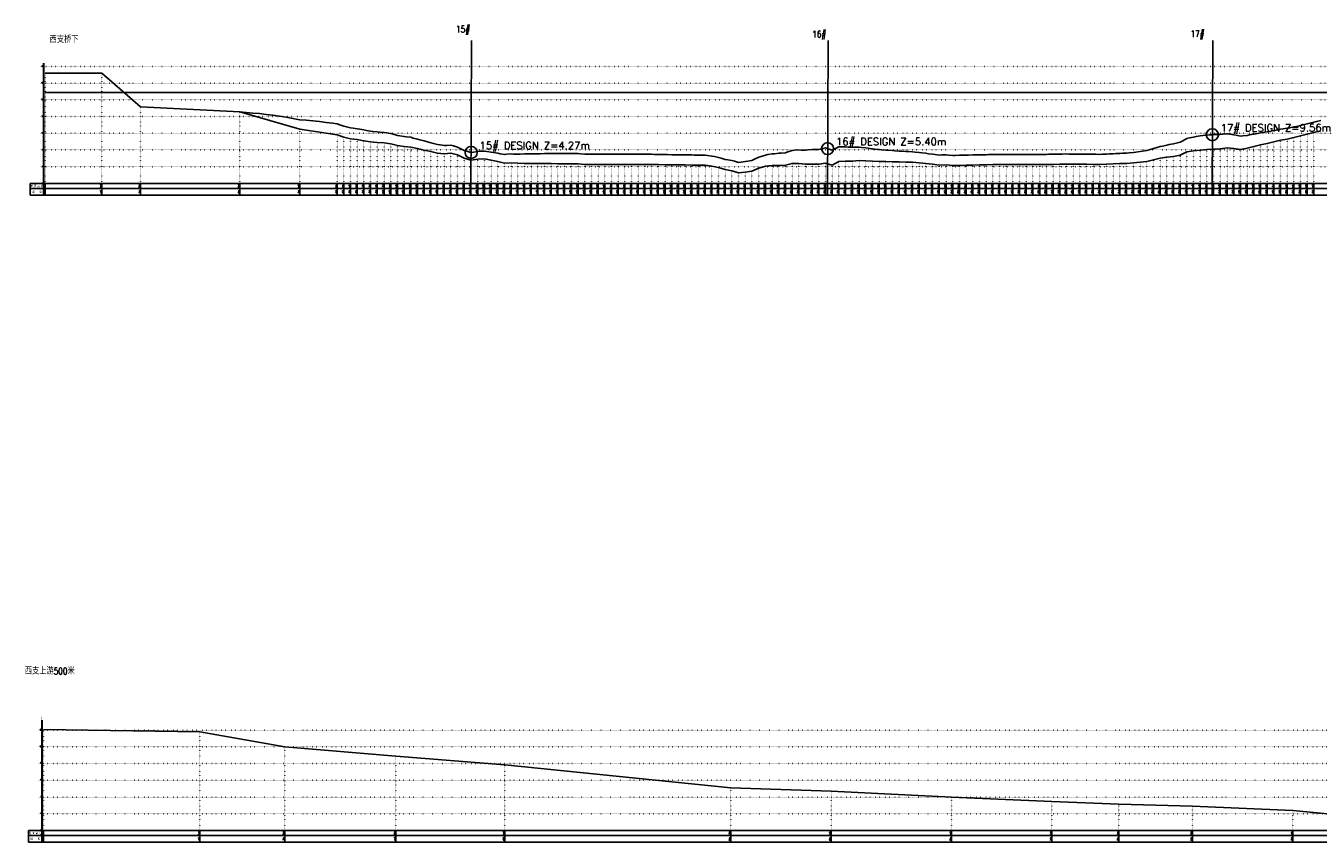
# Model space of a CAD drawing. Extents: x 391415 to 399140, y 3188456 to 3193757.
# Tile 2 of 3: x 391438 to 395301, y 3191315 to 3193757. Entities that reach past the tile are written whole.
import ezdxf
from ezdxf.enums import TextEntityAlignment as Align

# ---------------------------------------------------------------- set-up
doc = ezdxf.new("R2010")
doc.units = 0
doc.linetypes.add('X4', pattern=[1.6, 0, -1.6])
doc.layers.get('0').update_dxf_attribs({"linetype": 'CONTINUOUS'})
for name, color, linetype in [('ANNOTATION', 7, 'CONTINUOUS'), ('DESIGN_DISTRIBUTED', 3, 'CONTINUOUS'), ('DLSS', 4, 'CONTINUOUS'), ('DMX', 1, 'CONTINUOUS'), ('PIER_CONTROL', 6, 'CONTINUOUS'), ('WSE_22_190', 4, 'CONTINUOUS'), ('ZDH', 1, 'CONTINUOUS'), ('zdm1', 2, 'CONTINUOUS'), ('ZDMT5', 3, 'CONTINUOUS')]:
    doc.layers.add(name, color=color, linetype=linetype)
doc.styles.add('HZ', font='rs.shx', dxfattribs={"width": 0.8, "bigfont": 'hztxt.shx'})
doc.styles.get("Standard").update_dxf_attribs({"font": 'rs.shx', "bigfont": 'hztxt.shx'})

msp = doc.modelspace()

# ---------------------------------------------------------------- linework, layer by layer
at = {"linetype": 'Continuous', "flags": 128}
for points in [[(392768.7, 3193250.3), (392770.7, 3193712.5)], [(393834.4, 3193250.3), (393836.3, 3193712.5)], [(394984.2, 3193250.3), (394986.2, 3193712.5)]]:
    msp.add_lwpolyline(points, dxfattribs=at)
at = {"layer": 'DESIGN_DISTRIBUTED', "color": 3}
msp.add_lwpolyline([(391496.2, 3193615.1), (391665.4, 3193615.5), (391780.9, 3193514.3), (392077.4, 3193499.3), (392096.2, 3193497.5), (392116.2, 3193495.8), (392136.2, 3193494), (392156.2, 3193491.9), (392176.2, 3193489.5), (392196.2, 3193486.8), (392216.2, 3193483.5), (392236.2, 3193479.9), (392256.2, 3193475.8), (392256.8, 3193475.7), (392276.2, 3193474.2), (392296.2, 3193472.3), (392316.2, 3193470.1), (392336.2, 3193467.7), (392356.2, 3193465.1), (392368.7, 3193463.4), (392376.2, 3193460.7), (392388.7, 3193456.3), (392396.2, 3193454.5), (392408.7, 3193451.5), (392416.2, 3193450.5), (392428.7, 3193448.9), (392436.2, 3193447.5), (392448.7, 3193445.3), (392456.2, 3193443.9), (392468.7, 3193441.5), (392476.2, 3193440.8), (392488.7, 3193439.5), (392496.2, 3193438.9), (392508.7, 3193437.8), (392516.2, 3193436.6), (392528.7, 3193434.5), (392536.2, 3193432.3), (392548.7, 3193428.7), (392556.2, 3193427.4), (392568.7, 3193425.2), (392576.2, 3193424.4), (392588.7, 3193423.2), (392596.2, 3193421.1), (392608.7, 3193417.6), (392616.2, 3193415.7), (392628.7, 3193412.4), (392636.2, 3193410.4), (392648.7, 3193407), (392656.2, 3193405), (392668.7, 3193401.7), (392676.2, 3193400.4), (392688.7, 3193398.4), (392696.2, 3193399), (392708.7, 3193400.1), (392716.2, 3193397.7), (392728.7, 3193393.8), (392736.2, 3193389.9), (392748.7, 3193383.5), (392756.2, 3193381.3), (392768.7, 3193378), (392769.1, 3193378), (392776.2, 3193379), (392788.7, 3193380.9), (392796.2, 3193381.3), (392808.7, 3193382), (392816.2, 3193380.7), (392828.7, 3193378.7), (392836.2, 3193377.5), (392848.7, 3193375.5), (392856.2, 3193374), (392868.7, 3193371.6), (392876.2, 3193372.3), (392888.7, 3193373.4), (392896.2, 3193373.2), (392908.7, 3193372.9), (392916.2, 3193373.1), (392928.7, 3193373.4), (392936.2, 3193373.6), (392948.7, 3193373.8), (392956.2, 3193374), (392968.7, 3193374.1), (392976.2, 3193374.2), (392988.7, 3193374.4), (392996.2, 3193374.5), (393008.7, 3193374.5), (393016.2, 3193374.6), (393028.7, 3193374.6), (393036.2, 3193374.6), (393048.7, 3193374.6), (393056.2, 3193374.6), (393068.7, 3193374.6), (393076.2, 3193374.5), (393088.7, 3193374.4), (393096.2, 3193374), (393108.7, 3193373.2), (393116.2, 3193373.1), (393128.7, 3193372.8), (393136.2, 3193372.6), (393148.7, 3193372.4), (393156.2, 3193372.6), (393168.7, 3193372.9), (393176.2, 3193372.8), (393188.7, 3193372.6), (393196.2, 3193372.5), (393208.7, 3193372.3), (393216.2, 3193372.5), (393228.7, 3193372.7), (393236.2, 3193372.6), (393248.7, 3193372.6), (393256.2, 3193372.6), (393268.7, 3193372.5), (393276.2, 3193372.5), (393288.7, 3193372.5), (393296.2, 3193372.4), (393308.7, 3193372.4), (393316.2, 3193372.2), (393328.7, 3193372), (393336.2, 3193371.8), (393348.7, 3193371.6), (393356.2, 3193371.5), (393368.7, 3193371.2), (393376.2, 3193371.1), (393388.7, 3193370.9), (393396.2, 3193370.8), (393408.7, 3193370.6), (393416.2, 3193370.5), (393428.7, 3193370.3), (393436.2, 3193370.2), (393448.7, 3193370), (393456.2, 3193370), (393468.7, 3193369.9), (393476.2, 3193368.7), (393488.7, 3193366.8), (393496.2, 3193365.3), (393508.7, 3193362.8), (393516.2, 3193360.6), (393528.7, 3193357.1), (393536.2, 3193355.8), (393548.7, 3193353.6), (393556.2, 3193351.5), (393568.7, 3193348.1), (393576.2, 3193349), (393588.7, 3193350.6), (393596.2, 3193351.9), (393608.7, 3193354.1), (393616.2, 3193357.6), (393628.7, 3193363.6), (393636.2, 3193366), (393648.7, 3193370.2), (393656.2, 3193371.4), (393668.7, 3193373.5), (393676.2, 3193374.2), (393688.7, 3193375.3), (393696.2, 3193375.9), (393708.7, 3193376.9), (393716.2, 3193379.6), (393728.7, 3193384), (393736.2, 3193384.5), (393748.7, 3193385.4), (393756.2, 3193385.2), (393768.7, 3193384.8), (393776.2, 3193385.5), (393788.7, 3193386.5), (393796.2, 3193386.8), (393808.7, 3193387.2), (393816.2, 3193388.8), (393828.7, 3193391.3), (393834.8, 3193389.3), (393836.2, 3193388.8), (393848.7, 3193384.5), (393856.2, 3193388.5), (393868.7, 3193394.8), (393876.2, 3193394.8), (393888.7, 3193394.5), (393896.2, 3193394.1), (393908.7, 3193393.5), (393916.2, 3193393.6), (393928.7, 3193393.8), (393936.2, 3193393), (393948.7, 3193391.5), (393956.2, 3193390.4), (393968.7, 3193388.6), (393976.2, 3193387.9), (393988.7, 3193386.8), (393996.2, 3193386.1), (394008.7, 3193385), (394016.2, 3193384.4), (394028.7, 3193383.4), (394036.2, 3193382.9), (394048.7, 3193382.1), (394056.2, 3193381.6), (394068.7, 3193380.8), (394076.2, 3193380.5), (394088.7, 3193380), (394096.2, 3193379.2), (394108.7, 3193378.1), (394116.2, 3193377), (394128.7, 3193375.3), (394136.2, 3193374.2), (394148.7, 3193372.6), (394156.2, 3193371.7), (394168.7, 3193370.2), (394176.2, 3193370.3), (394188.7, 3193370.6), (394196.2, 3193370), (394208.7, 3193368.9), (394216.2, 3193369.1), (394228.7, 3193369.3), (394236.2, 3193369.5), (394248.7, 3193369.8), (394256.2, 3193370), (394268.7, 3193370.3), (394276.2, 3193370.5), (394288.7, 3193370.8), (394296.2, 3193370.9), (394308.7, 3193371.2), (394316.2, 3193371.5), (394328.7, 3193371.8), (394336.2, 3193371.9), (394348.7, 3193372.1), (394356.2, 3193372.1), (394368.7, 3193372.1), (394376.2, 3193372.1), (394388.7, 3193372.1), (394396.2, 3193372.1), (394408.7, 3193372), (394416.2, 3193372), (394428.7, 3193372), (394436.2, 3193371.9), (394448.7, 3193371.9), (394456.2, 3193371.9), (394468.7, 3193371.8), (394476.2, 3193371.9), (394488.7, 3193372.1), (394496.2, 3193372.3), (394508.7, 3193372.4), (394516.2, 3193372.6), (394528.7, 3193373), (394536.2, 3193373.1), (394548.7, 3193373.3), (394556.2, 3193373.1), (394568.7, 3193372.8), (394576.2, 3193372.8), (394588.7, 3193372.8), (394596.2, 3193372.7), (394608.7, 3193372.5), (394616.2, 3193372.4), (394628.7, 3193372.3), (394636.2, 3193372.3), (394648.7, 3193372.2), (394656.2, 3193372.4), (394668.7, 3193372.8), (394676.2, 3193373.3), (394688.7, 3193374.2), (394696.2, 3193374.5), (394708.7, 3193375.2), (394716.2, 3193375.3), (394728.7, 3193375.7), (394736.2, 3193376.6), (394748.7, 3193378.1), (394756.2, 3193379.2), (394768.7, 3193381.1), (394776.2, 3193382), (394788.7, 3193383.6), (394796.2, 3193385.8), (394808.7, 3193389.4), (394816.2, 3193391.6), (394828.7, 3193395.3), (394836.2, 3193397.1), (394848.7, 3193400.1), (394856.2, 3193401.4), (394868.7, 3193403.5), (394876.2, 3193405.6), (394888.7, 3193409.1), (394896.2, 3193413.1), (394908.7, 3193419.8), (394916.2, 3193421.4), (394928.7, 3193424), (394936.2, 3193425.5), (394948.7, 3193427.8), (394956.2, 3193428.6), (394968.7, 3193429.8), (394976.2, 3193430.4), (394984.8, 3193430.9), (394988.7, 3193431.1), (394996.2, 3193431.4), (395008.7, 3193431.7), (395016.2, 3193432.6), (395028.7, 3193433.9), (395036.2, 3193432.8), (395048.7, 3193430.9), (395056.2, 3193429.3), (395068.7, 3193426.7), (395076.2, 3193427.4), (395088.7, 3193428.6), (395096.2, 3193430.1), (395108.7, 3193432.5), (395116.2, 3193433.9), (395128.7, 3193436.4), (395136.2, 3193437.5), (395148.7, 3193439.5), (395156.2, 3193440.9), (395168.7, 3193443.1), (395176.2, 3193444.7), (395188.7, 3193447.3), (395196.2, 3193448.3), (395208.7, 3193450.1), (395216.2, 3193451.6), (395228.7, 3193454.3), (395236.2, 3193455.9), (395248.7, 3193458.7), (395256.2, 3193460.5), (395268.7, 3193463.4), (395276.2, 3193465.2), (395288.7, 3193468.3), (395296.2, 3193470.2), (395308.7, 3193473.5)], dxfattribs=at)
at = {"layer": 'DMX', "linetype": 'Continuous', "flags": 128}
for points in [[(391496.2, 3193615.1), (391665.4, 3193615.5), (391780.9, 3193514.3), (392077.4, 3193499.3), (392256.8, 3193447.3), (392368.7, 3193430.9), (392388.7, 3193423.8), (392408.7, 3193419), (392428.7, 3193416.5), (392448.7, 3193413.1), (392468.7, 3193409.6), (392488.7, 3193407.9), (392508.7, 3193406.6), (392528.7, 3193403.7), (392548.7, 3193398.4), (392568.7, 3193395.4), (392588.7, 3193394.1), (392608.7, 3193389.3), (392628.7, 3193384.8), (392648.7, 3193380.3), (392668.7, 3193375.8), (392688.7, 3193373.4), (392708.7, 3193375.9), (392728.7, 3193370.3), (392748.7, 3193360.5), (392768.7, 3193355.2), (392788.7, 3193357.9), (392808.7, 3193358.6), (392828.7, 3193354.5), (392848.7, 3193350.5), (392868.7, 3193345.8), (392888.7, 3193346.8), (392908.7, 3193345.5), (392928.7, 3193345.3), (392948.7, 3193345), (392968.7, 3193344.8), (392988.7, 3193344.6), (393008.7, 3193344.4), (393028.7, 3193344.2), (393048.7, 3193344), (393068.7, 3193343.8), (393088.7, 3193343.6), (393108.7, 3193342.3), (393128.7, 3193341.8), (393148.7, 3193341.4), (393168.7, 3193342), (393188.7, 3193341.7), (393208.7, 3193341.5), (393228.7, 3193341.9), (393248.7, 3193341.9), (393268.7, 3193341.9), (393288.7, 3193341.9), (393308.7, 3193341.9), (393328.7, 3193341.6), (393348.7, 3193341.3), (393368.7, 3193341), (393388.7, 3193340.8), (393408.7, 3193340.5), (393428.7, 3193340.3), (393448.7, 3193340.1), (393468.7, 3193339.9), (393488.7, 3193336.8), (393508.7, 3193332.7), (393528.7, 3193326.8), (393548.7, 3193323.1), (393568.7, 3193317.2), (393588.7, 3193319.3), (393608.7, 3193322.1), (393628.7, 3193330.8), (393648.7, 3193336.5), (393668.7, 3193338.7), (393688.7, 3193339.2), (393708.7, 3193339.4), (393728.7, 3193344.9), (393748.7, 3193344.8), (393768.7, 3193342.6), (393788.7, 3193342.9), (393808.7, 3193342.5), (393828.7, 3193346), (393848.7, 3193339.4), (393868.7, 3193350.5), (393888.7, 3193351.4), (393908.7, 3193351.8), (393928.7, 3193353.8), (393948.7, 3193353.1), (393968.7, 3193351.7), (393988.7, 3193351.2), (394008.7, 3193350.7), (394028.7, 3193350.1), (394048.7, 3193349.6), (394068.7, 3193349.1), (394088.7, 3193348.8), (394108.7, 3193347.3), (394128.7, 3193344.8), (394148.7, 3193342.4), (394168.7, 3193340.1), (394188.7, 3193340.6), (394208.7, 3193339), (394228.7, 3193339.3), (394248.7, 3193339.8), (394268.7, 3193340.2), (394288.7, 3193340.6), (394308.7, 3193341), (394328.7, 3193341.5), (394348.7, 3193341.8), (394368.7, 3193341.7), (394388.7, 3193341.7), (394408.7, 3193341.6), (394428.7, 3193341.6), (394448.7, 3193341.5), (394468.7, 3193341.4), (394488.7, 3193341.8), (394508.7, 3193342.2), (394528.7, 3193342.7), (394548.7, 3193343.1), (394568.7, 3193342.7), (394588.7, 3193342.7), (394608.7, 3193342.4), (394628.7, 3193342.2), (394648.7, 3193342.1), (394668.7, 3193342.6), (394688.7, 3193343.7), (394708.7, 3193344.5), (394728.7, 3193344.6), (394748.7, 3193346.5), (394768.7, 3193349), (394788.7, 3193350.7), (394808.7, 3193355.5), (394828.7, 3193360.4), (394848.7, 3193364), (394868.7, 3193366.1), (394888.7, 3193370.2), (394908.7, 3193379.6), (394928.7, 3193382.5), (394948.7, 3193385.1), (394968.7, 3193386.4), (394988.7, 3193387.5), (395008.7, 3193388.5), (395028.7, 3193391.7), (395048.7, 3193389.9), (395068.7, 3193387), (395088.7, 3193390.4), (395108.7, 3193395.6), (395128.7, 3193400.8), (395148.7, 3193405.1), (395168.7, 3193409.7), (395188.7, 3193414.7), (395208.7, 3193418.1), (395228.7, 3193422.8), (395248.7, 3193427.6), (395268.7, 3193432.5), (395288.7, 3193437.5), (395308.7, 3193442.8)], [(391491, 3191651.7), (391958.1, 3191644.7), (392212, 3191599.7), (392544.2, 3191571.7), (392869.7, 3191545.7), (393545, 3191477.6), (393845.2, 3191467.1), (394205.3, 3191449.8), (394505.5, 3191436.6), (394705.3, 3191428.2), (394925.4, 3191422.6), (395225.6, 3191409.2), (395505.5, 3191382.4)]]:
    msp.add_lwpolyline(points, dxfattribs=at)
at = {"layer": 'PIER_CONTROL', "color": 6}
for centre in [(394984.8, 3193430.9), (392769.1, 3193378), (393834.8, 3193389.3)]:
    msp.add_circle(centre, 18, dxfattribs=at)
at = {"layer": 'WSE_22_190', "color": 4}
msp.add_line((391496.2, 3193557.2), (396812.7, 3193557.2), dxfattribs=at)
at = {"layer": 'zdm1', "linetype": 'X4'}
for p, q in [((391481.2, 3193635.3), (396827.7, 3193635.3)), ((391481.2, 3193585.3), (396827.7, 3193585.3)), ((391481.2, 3193535.3), (396827.7, 3193535.3)), ((391481.2, 3193485.3), (396827.7, 3193485.3)), ((391481.2, 3193435.3), (396827.7, 3193435.3)), ((391481.2, 3193385.3), (396827.7, 3193385.3)), ((391481.2, 3193335.3), (396827.7, 3193335.3)), ((391481.2, 3193285.3), (396827.7, 3193285.3)), ((391476, 3191649.7), (398969.1, 3191649.7)), ((391476, 3191599.7), (398969.1, 3191599.7)), ((391476, 3191549.7), (398969.1, 3191549.7)), ((391476, 3191499.7), (398969.1, 3191499.7)), ((391476, 3191449.7), (398969.1, 3191449.7)), ((391476, 3191399.7), (398969.1, 3191399.7)), ((391476, 3191349.7), (398969.1, 3191349.7))]:
    msp.add_line(p, q, dxfattribs=at)
at = {"layer": 'zdm1', "linetype": 'Continuous'}
for p, q in [((391490.7, 3193285.3), (391490.7, 3193645.3)), ((391491.7, 3193285.3), (391491.7, 3193645.3)), ((391451.2, 3193285.3), (391496.2, 3193285.3)), ((391451.2, 3193250.3), (391451.2, 3193285.3)), ((391451.2, 3193270.3), (396817.7, 3193270.3)), ((391491.2, 3193250.3), (391491.2, 3193285.3)), ((391496.2, 3193285.3), (396817.7, 3193285.3)), ((391451.2, 3193250.3), (396817.7, 3193250.3)), ((391485.5, 3191349.7), (391485.5, 3191679.7)), ((391486.5, 3191349.7), (391486.5, 3191679.7)), ((391446, 3191349.7), (391491, 3191349.7)), ((391446, 3191314.7), (391446, 3191349.7)), ((391486, 3191314.7), (391486, 3191349.7)), ((391491, 3191349.7), (398959.1, 3191349.7)), ((391446, 3191334.7), (398959.1, 3191334.7)), ((391446, 3191314.7), (398959.1, 3191314.7))]:
    msp.add_line(p, q, dxfattribs=at)
at = {"layer": 'zdm1', "linetype": 'Continuous', "const_width": 1, "flags": 128}
for points in [[(391491.2, 3193635.3), (391491.2, 3193645.3)], [(391491.2, 3193615.3), (391491.2, 3193625.3)], [(391491.2, 3193595.3), (391491.2, 3193605.3)], [(391491.2, 3193575.3), (391491.2, 3193585.3)], [(391491.2, 3193555.3), (391491.2, 3193565.3)], [(391491.2, 3193535.3), (391491.2, 3193545.3)], [(391491.2, 3193515.3), (391491.2, 3193525.3)], [(391491.2, 3193495.3), (391491.2, 3193505.3)], [(391491.2, 3193475.3), (391491.2, 3193485.3)], [(391491.2, 3193455.3), (391491.2, 3193465.3)], [(391491.2, 3193435.3), (391491.2, 3193445.3)], [(391491.2, 3193415.3), (391491.2, 3193425.3)], [(391491.2, 3193395.3), (391491.2, 3193405.3)], [(391491.2, 3193375.3), (391491.2, 3193385.3)], [(391491.2, 3193355.3), (391491.2, 3193365.3)], [(391491.2, 3193335.3), (391491.2, 3193345.3)], [(391491.2, 3193315.3), (391491.2, 3193325.3)], [(391491.2, 3193295.3), (391491.2, 3193305.3)], [(391486, 3191679.7), (391486, 3191689.7)], [(391486, 3191659.7), (391486, 3191669.7)], [(391486, 3191639.7), (391486, 3191649.7)], [(391486, 3191619.7), (391486, 3191629.7)], [(391486, 3191599.7), (391486, 3191609.7)], [(391486, 3191579.7), (391486, 3191589.7)], [(391486, 3191559.7), (391486, 3191569.7)], [(391486, 3191539.7), (391486, 3191549.7)], [(391486, 3191519.7), (391486, 3191529.7)], [(391486, 3191499.7), (391486, 3191509.7)], [(391486, 3191479.7), (391486, 3191489.7)], [(391486, 3191459.7), (391486, 3191469.7)], [(391486, 3191439.7), (391486, 3191449.7)], [(391486, 3191419.7), (391486, 3191429.7)], [(391486, 3191399.7), (391486, 3191409.7)], [(391486, 3191379.7), (391486, 3191389.7)], [(391486, 3191359.7), (391486, 3191369.7)]]:
    msp.add_lwpolyline(points, dxfattribs=at)
at = {"layer": 'ZDMT5', "linetype": 'X4'}
for p, q in [((391665.4, 3193285.3), (391665.4, 3193615.5)), ((391496.2, 3193285.3), (391496.2, 3193615.1)), ((391780.9, 3193285.3), (391780.9, 3193514.3)), ((392077.4, 3193285.3), (392077.4, 3193499.3)), ((392256.8, 3193285.3), (392256.8, 3193447.3)), ((392368.7, 3193285.3), (392368.7, 3193430.9)), ((392388.7, 3193285.3), (392388.7, 3193423.8)), ((395228.7, 3193285.3), (395228.7, 3193422.8)), ((395248.7, 3193285.3), (395248.7, 3193427.6)), ((395268.7, 3193285.3), (395268.7, 3193432.5)), ((395288.7, 3193285.3), (395288.7, 3193437.5)), ((392408.7, 3193285.3), (392408.7, 3193419)), ((392428.7, 3193285.3), (392428.7, 3193416.5)), ((392448.7, 3193285.3), (392448.7, 3193413.1)), ((392468.7, 3193285.3), (392468.7, 3193409.6)), ((392488.7, 3193285.3), (392488.7, 3193407.9)), ((392508.7, 3193285.3), (392508.7, 3193406.6)), ((392528.7, 3193285.3), (392528.7, 3193403.7)), ((392548.7, 3193285.3), (392548.7, 3193398.4)), ((392568.7, 3193285.3), (392568.7, 3193395.4)), ((392588.7, 3193285.3), (392588.7, 3193394.1)), ((392608.7, 3193285.3), (392608.7, 3193389.3)), ((392628.7, 3193285.3), (392628.7, 3193384.8)), ((394948.7, 3193285.3), (394948.7, 3193385.1)), ((394968.7, 3193285.3), (394968.7, 3193386.4)), ((394988.7, 3193285.3), (394988.7, 3193387.5)), ((395008.7, 3193285.3), (395008.7, 3193388.5)), ((395028.7, 3193285.3), (395028.7, 3193391.7)), ((395048.7, 3193285.3), (395048.7, 3193389.9)), ((395068.7, 3193285.3), (395068.7, 3193387)), ((395088.7, 3193285.3), (395088.7, 3193390.4)), ((395108.7, 3193285.3), (395108.7, 3193395.6)), ((395128.7, 3193285.3), (395128.7, 3193400.8)), ((395148.7, 3193285.3), (395148.7, 3193405.1)), ((395168.7, 3193285.3), (395168.7, 3193409.7)), ((395188.7, 3193285.3), (395188.7, 3193414.7)), ((395208.7, 3193285.3), (395208.7, 3193418.1)), ((392648.7, 3193285.3), (392648.7, 3193380.3)), ((392668.7, 3193285.3), (392668.7, 3193375.8)), ((392688.7, 3193285.3), (392688.7, 3193373.4)), ((392708.7, 3193285.3), (392708.7, 3193375.9)), ((392728.7, 3193285.3), (392728.7, 3193370.3)), ((392748.7, 3193285.3), (392748.7, 3193360.5)), ((392768.7, 3193285.3), (392768.7, 3193355.2)), ((392788.7, 3193285.3), (392788.7, 3193357.9)), ((392808.7, 3193285.3), (392808.7, 3193358.6)), ((392828.7, 3193285.3), (392828.7, 3193354.5)), ((392848.7, 3193285.3), (392848.7, 3193350.5)), ((392868.7, 3193285.3), (392868.7, 3193345.8)), ((392888.7, 3193285.3), (392888.7, 3193346.8)), ((392908.7, 3193285.3), (392908.7, 3193345.5)), ((392928.7, 3193285.3), (392928.7, 3193345.3)), ((393828.7, 3193285.3), (393828.7, 3193346)), ((393868.7, 3193285.3), (393868.7, 3193350.5)), ((393888.7, 3193285.3), (393888.7, 3193351.4)), ((393908.7, 3193285.3), (393908.7, 3193351.8)), ((393928.7, 3193285.3), (393928.7, 3193353.8)), ((393948.7, 3193285.3), (393948.7, 3193353.1)), ((393968.7, 3193285.3), (393968.7, 3193351.7)), ((393988.7, 3193285.3), (393988.7, 3193351.2)), ((394008.7, 3193285.3), (394008.7, 3193350.7)), ((394028.7, 3193285.3), (394028.7, 3193350.1)), ((394048.7, 3193285.3), (394048.7, 3193349.6)), ((394068.7, 3193285.3), (394068.7, 3193349.1)), ((394088.7, 3193285.3), (394088.7, 3193348.8)), ((394108.7, 3193285.3), (394108.7, 3193347.3)), ((394748.7, 3193285.3), (394748.7, 3193346.5)), ((394768.7, 3193285.3), (394768.7, 3193349)), ((394788.7, 3193285.3), (394788.7, 3193350.7)), ((394808.7, 3193285.3), (394808.7, 3193355.5)), ((394828.7, 3193285.3), (394828.7, 3193360.4)), ((394848.7, 3193285.3), (394848.7, 3193364)), ((394868.7, 3193285.3), (394868.7, 3193366.1)), ((394888.7, 3193285.3), (394888.7, 3193370.2)), ((394908.7, 3193285.3), (394908.7, 3193379.6)), ((394928.7, 3193285.3), (394928.7, 3193382.5)), ((392948.7, 3193285.3), (392948.7, 3193345)), ((392968.7, 3193285.3), (392968.7, 3193344.8)), ((392988.7, 3193285.3), (392988.7, 3193344.6)), ((393008.7, 3193285.3), (393008.7, 3193344.4)), ((393028.7, 3193285.3), (393028.7, 3193344.2)), ((393048.7, 3193285.3), (393048.7, 3193344)), ((393068.7, 3193285.3), (393068.7, 3193343.8)), ((393088.7, 3193285.3), (393088.7, 3193343.6)), ((393108.7, 3193285.3), (393108.7, 3193342.3)), ((393128.7, 3193285.3), (393128.7, 3193341.8)), ((393148.7, 3193285.3), (393148.7, 3193341.4)), ((393168.7, 3193285.3), (393168.7, 3193342)), ((393188.7, 3193285.3), (393188.7, 3193341.7)), ((393208.7, 3193285.3), (393208.7, 3193341.5)), ((393228.7, 3193285.3), (393228.7, 3193341.9)), ((393248.7, 3193285.3), (393248.7, 3193341.9)), ((393268.7, 3193285.3), (393268.7, 3193341.9)), ((393288.7, 3193285.3), (393288.7, 3193341.9)), ((393308.7, 3193285.3), (393308.7, 3193341.9)), ((393328.7, 3193285.3), (393328.7, 3193341.6)), ((393348.7, 3193285.3), (393348.7, 3193341.3)), ((393368.7, 3193285.3), (393368.7, 3193341)), ((393388.7, 3193285.3), (393388.7, 3193340.8)), ((393408.7, 3193285.3), (393408.7, 3193340.5)), ((393428.7, 3193285.3), (393428.7, 3193340.3)), ((393448.7, 3193285.3), (393448.7, 3193340.1)), ((393468.7, 3193285.3), (393468.7, 3193339.9)), ((393488.7, 3193285.3), (393488.7, 3193336.8)), ((393508.7, 3193285.3), (393508.7, 3193332.7)), ((393528.7, 3193285.3), (393528.7, 3193326.8)), ((393548.7, 3193285.3), (393548.7, 3193323.1)), ((393568.7, 3193285.3), (393568.7, 3193317.2)), ((393588.7, 3193285.3), (393588.7, 3193319.3)), ((393608.7, 3193285.3), (393608.7, 3193322.1)), ((393628.7, 3193285.3), (393628.7, 3193330.8)), ((393648.7, 3193285.3), (393648.7, 3193336.5)), ((393668.7, 3193285.3), (393668.7, 3193338.7)), ((393688.7, 3193285.3), (393688.7, 3193339.2)), ((393708.7, 3193285.3), (393708.7, 3193339.4)), ((393728.7, 3193285.3), (393728.7, 3193344.9)), ((393748.7, 3193285.3), (393748.7, 3193344.8)), ((393768.7, 3193285.3), (393768.7, 3193342.6)), ((393788.7, 3193285.3), (393788.7, 3193342.9)), ((393808.7, 3193285.3), (393808.7, 3193342.5)), ((393848.7, 3193285.3), (393848.7, 3193339.4)), ((394128.7, 3193285.3), (394128.7, 3193344.8)), ((394148.7, 3193285.3), (394148.7, 3193342.4)), ((394168.7, 3193285.3), (394168.7, 3193340.1)), ((394188.7, 3193285.3), (394188.7, 3193340.6)), ((394208.7, 3193285.3), (394208.7, 3193339)), ((394228.7, 3193285.3), (394228.7, 3193339.3)), ((394248.7, 3193285.3), (394248.7, 3193339.8)), ((394268.7, 3193285.3), (394268.7, 3193340.2)), ((394288.7, 3193285.3), (394288.7, 3193340.6)), ((394308.7, 3193285.3), (394308.7, 3193341)), ((394328.7, 3193285.3), (394328.7, 3193341.5)), ((394348.7, 3193285.3), (394348.7, 3193341.8)), ((394368.7, 3193285.3), (394368.7, 3193341.7)), ((394388.7, 3193285.3), (394388.7, 3193341.7)), ((394408.7, 3193285.3), (394408.7, 3193341.6)), ((394428.7, 3193285.3), (394428.7, 3193341.6)), ((394448.7, 3193285.3), (394448.7, 3193341.5)), ((394468.7, 3193285.3), (394468.7, 3193341.4)), ((394488.7, 3193285.3), (394488.7, 3193341.8)), ((394508.7, 3193285.3), (394508.7, 3193342.2)), ((394528.7, 3193285.3), (394528.7, 3193342.7)), ((394548.7, 3193285.3), (394548.7, 3193343.1)), ((394568.7, 3193285.3), (394568.7, 3193342.7)), ((394588.7, 3193285.3), (394588.7, 3193342.7)), ((394608.7, 3193285.3), (394608.7, 3193342.4)), ((394628.7, 3193285.3), (394628.7, 3193342.2)), ((394648.7, 3193285.3), (394648.7, 3193342.1)), ((394668.7, 3193285.3), (394668.7, 3193342.6)), ((394688.7, 3193285.3), (394688.7, 3193343.7)), ((394708.7, 3193285.3), (394708.7, 3193344.5)), ((394728.7, 3193285.3), (394728.7, 3193344.6)), ((391491, 3191349.7), (391491, 3191651.7)), ((391958.1, 3191349.7), (391958.1, 3191644.7)), ((392212, 3191349.7), (392212, 3191599.7)), ((392544.2, 3191349.7), (392544.2, 3191571.7)), ((392869.7, 3191349.7), (392869.7, 3191545.7)), ((393545, 3191349.7), (393545, 3191477.6)), ((393845.2, 3191349.7), (393845.2, 3191467.1)), ((394205.3, 3191349.7), (394205.3, 3191449.8)), ((394505.5, 3191349.7), (394505.5, 3191436.6)), ((394705.3, 3191349.7), (394705.3, 3191428.2)), ((394925.4, 3191349.7), (394925.4, 3191422.6)), ((395225.6, 3191349.7), (395225.6, 3191409.2))]:
    msp.add_line(p, q, dxfattribs=at)
at = {"layer": 'ZDMT5', "linetype": 'Continuous'}
for p, q in [((391496.2, 3193250.3), (391496.2, 3193285.3)), ((391665.4, 3193250.3), (391665.4, 3193285.3)), ((391780.9, 3193250.3), (391780.9, 3193285.3)), ((392077.4, 3193250.3), (392077.4, 3193285.3)), ((392256.8, 3193250.3), (392256.8, 3193285.3)), ((392368.7, 3193250.3), (392368.7, 3193285.3)), ((392388.7, 3193250.3), (392388.7, 3193285.3)), ((392408.7, 3193250.3), (392408.7, 3193285.3)), ((392428.7, 3193250.3), (392428.7, 3193285.3)), ((392448.7, 3193250.3), (392448.7, 3193285.3)), ((392468.7, 3193250.3), (392468.7, 3193285.3)), ((392488.7, 3193250.3), (392488.7, 3193285.3)), ((392508.7, 3193250.3), (392508.7, 3193285.3)), ((392528.7, 3193250.3), (392528.7, 3193285.3)), ((392548.7, 3193250.3), (392548.7, 3193285.3)), ((392568.7, 3193250.3), (392568.7, 3193285.3)), ((392588.7, 3193250.3), (392588.7, 3193285.3)), ((392608.7, 3193250.3), (392608.7, 3193285.3)), ((392628.7, 3193250.3), (392628.7, 3193285.3)), ((392648.7, 3193250.3), (392648.7, 3193285.3)), ((392668.7, 3193250.3), (392668.7, 3193285.3)), ((392688.7, 3193250.3), (392688.7, 3193285.3)), ((392708.7, 3193250.3), (392708.7, 3193285.3)), ((392728.7, 3193250.3), (392728.7, 3193285.3)), ((392748.7, 3193250.3), (392748.7, 3193285.3)), ((392768.7, 3193250.3), (392768.7, 3193285.3)), ((392788.7, 3193250.3), (392788.7, 3193285.3)), ((392808.7, 3193250.3), (392808.7, 3193285.3)), ((392828.7, 3193250.3), (392828.7, 3193285.3)), ((392848.7, 3193250.3), (392848.7, 3193285.3)), ((392868.7, 3193250.3), (392868.7, 3193285.3)), ((392888.7, 3193250.3), (392888.7, 3193285.3)), ((392908.7, 3193250.3), (392908.7, 3193285.3)), ((392928.7, 3193250.3), (392928.7, 3193285.3)), ((392948.7, 3193250.3), (392948.7, 3193285.3)), ((392968.7, 3193250.3), (392968.7, 3193285.3)), ((392988.7, 3193250.3), (392988.7, 3193285.3)), ((393008.7, 3193250.3), (393008.7, 3193285.3)), ((393028.7, 3193250.3), (393028.7, 3193285.3)), ((393048.7, 3193250.3), (393048.7, 3193285.3)), ((393068.7, 3193250.3), (393068.7, 3193285.3)), ((393088.7, 3193250.3), (393088.7, 3193285.3)), ((393108.7, 3193250.3), (393108.7, 3193285.3)), ((393128.7, 3193250.3), (393128.7, 3193285.3)), ((393148.7, 3193250.3), (393148.7, 3193285.3)), ((393168.7, 3193250.3), (393168.7, 3193285.3)), ((393188.7, 3193250.3), (393188.7, 3193285.3)), ((393208.7, 3193250.3), (393208.7, 3193285.3)), ((393228.7, 3193250.3), (393228.7, 3193285.3)), ((393248.7, 3193250.3), (393248.7, 3193285.3)), ((393268.7, 3193250.3), (393268.7, 3193285.3)), ((393288.7, 3193250.3), (393288.7, 3193285.3)), ((393308.7, 3193250.3), (393308.7, 3193285.3)), ((393328.7, 3193250.3), (393328.7, 3193285.3)), ((393348.7, 3193250.3), (393348.7, 3193285.3)), ((393368.7, 3193250.3), (393368.7, 3193285.3)), ((393388.7, 3193250.3), (393388.7, 3193285.3)), ((393408.7, 3193250.3), (393408.7, 3193285.3)), ((393428.7, 3193250.3), (393428.7, 3193285.3)), ((393448.7, 3193250.3), (393448.7, 3193285.3)), ((393468.7, 3193250.3), (393468.7, 3193285.3)), ((393488.7, 3193250.3), (393488.7, 3193285.3)), ((393508.7, 3193250.3), (393508.7, 3193285.3)), ((393528.7, 3193250.3), (393528.7, 3193285.3)), ((393548.7, 3193250.3), (393548.7, 3193285.3)), ((393568.7, 3193250.3), (393568.7, 3193285.3)), ((393588.7, 3193250.3), (393588.7, 3193285.3)), ((393608.7, 3193250.3), (393608.7, 3193285.3)), ((393628.7, 3193250.3), (393628.7, 3193285.3)), ((393648.7, 3193250.3), (393648.7, 3193285.3)), ((393668.7, 3193250.3), (393668.7, 3193285.3)), ((393688.7, 3193250.3), (393688.7, 3193285.3)), ((393708.7, 3193250.3), (393708.7, 3193285.3)), ((393728.7, 3193250.3), (393728.7, 3193285.3)), ((393748.7, 3193250.3), (393748.7, 3193285.3)), ((393768.7, 3193250.3), (393768.7, 3193285.3)), ((393788.7, 3193250.3), (393788.7, 3193285.3)), ((393808.7, 3193250.3), (393808.7, 3193285.3)), ((393828.7, 3193250.3), (393828.7, 3193285.3)), ((393848.7, 3193250.3), (393848.7, 3193285.3)), ((393868.7, 3193250.3), (393868.7, 3193285.3)), ((393888.7, 3193250.3), (393888.7, 3193285.3)), ((393908.7, 3193250.3), (393908.7, 3193285.3)), ((393928.7, 3193250.3), (393928.7, 3193285.3)), ((393948.7, 3193250.3), (393948.7, 3193285.3)), ((393968.7, 3193250.3), (393968.7, 3193285.3)), ((393988.7, 3193250.3), (393988.7, 3193285.3)), ((394008.7, 3193250.3), (394008.7, 3193285.3)), ((394028.7, 3193250.3), (394028.7, 3193285.3)), ((394048.7, 3193250.3), (394048.7, 3193285.3)), ((394068.7, 3193250.3), (394068.7, 3193285.3)), ((394088.7, 3193250.3), (394088.7, 3193285.3)), ((394108.7, 3193250.3), (394108.7, 3193285.3)), ((394128.7, 3193250.3), (394128.7, 3193285.3)), ((394148.7, 3193250.3), (394148.7, 3193285.3)), ((394168.7, 3193250.3), (394168.7, 3193285.3)), ((394188.7, 3193250.3), (394188.7, 3193285.3)), ((394208.7, 3193250.3), (394208.7, 3193285.3)), ((394228.7, 3193250.3), (394228.7, 3193285.3)), ((394248.7, 3193250.3), (394248.7, 3193285.3)), ((394268.7, 3193250.3), (394268.7, 3193285.3)), ((394288.7, 3193250.3), (394288.7, 3193285.3)), ((394308.7, 3193250.3), (394308.7, 3193285.3)), ((394328.7, 3193250.3), (394328.7, 3193285.3)), ((394348.7, 3193250.3), (394348.7, 3193285.3)), ((394368.7, 3193250.3), (394368.7, 3193285.3)), ((394388.7, 3193250.3), (394388.7, 3193285.3)), ((394408.7, 3193250.3), (394408.7, 3193285.3)), ((394428.7, 3193250.3), (394428.7, 3193285.3)), ((394448.7, 3193250.3), (394448.7, 3193285.3)), ((394468.7, 3193250.3), (394468.7, 3193285.3)), ((394488.7, 3193250.3), (394488.7, 3193285.3)), ((394508.7, 3193250.3), (394508.7, 3193285.3)), ((394528.7, 3193250.3), (394528.7, 3193285.3)), ((394548.7, 3193250.3), (394548.7, 3193285.3)), ((394568.7, 3193250.3), (394568.7, 3193285.3)), ((394588.7, 3193250.3), (394588.7, 3193285.3)), ((394608.7, 3193250.3), (394608.7, 3193285.3)), ((394628.7, 3193250.3), (394628.7, 3193285.3)), ((394648.7, 3193250.3), (394648.7, 3193285.3)), ((394668.7, 3193250.3), (394668.7, 3193285.3)), ((394688.7, 3193250.3), (394688.7, 3193285.3)), ((394708.7, 3193250.3), (394708.7, 3193285.3)), ((394728.7, 3193250.3), (394728.7, 3193285.3)), ((394748.7, 3193250.3), (394748.7, 3193285.3)), ((394768.7, 3193250.3), (394768.7, 3193285.3)), ((394788.7, 3193250.3), (394788.7, 3193285.3)), ((394808.7, 3193250.3), (394808.7, 3193285.3)), ((394828.7, 3193250.3), (394828.7, 3193285.3)), ((394848.7, 3193250.3), (394848.7, 3193285.3)), ((394868.7, 3193250.3), (394868.7, 3193285.3)), ((394888.7, 3193250.3), (394888.7, 3193285.3)), ((394908.7, 3193250.3), (394908.7, 3193285.3)), ((394928.7, 3193250.3), (394928.7, 3193285.3)), ((394948.7, 3193250.3), (394948.7, 3193285.3)), ((394968.7, 3193250.3), (394968.7, 3193285.3)), ((394988.7, 3193250.3), (394988.7, 3193285.3)), ((395008.7, 3193250.3), (395008.7, 3193285.3)), ((395028.7, 3193250.3), (395028.7, 3193285.3)), ((395048.7, 3193250.3), (395048.7, 3193285.3)), ((395068.7, 3193250.3), (395068.7, 3193285.3)), ((395088.7, 3193250.3), (395088.7, 3193285.3)), ((395108.7, 3193250.3), (395108.7, 3193285.3)), ((395128.7, 3193250.3), (395128.7, 3193285.3)), ((395148.7, 3193250.3), (395148.7, 3193285.3)), ((395168.7, 3193250.3), (395168.7, 3193285.3)), ((395188.7, 3193250.3), (395188.7, 3193285.3)), ((395208.7, 3193250.3), (395208.7, 3193285.3)), ((395228.7, 3193250.3), (395228.7, 3193285.3)), ((395248.7, 3193250.3), (395248.7, 3193285.3)), ((395268.7, 3193250.3), (395268.7, 3193285.3)), ((395288.7, 3193250.3), (395288.7, 3193285.3)), ((391491, 3191314.7), (391491, 3191349.7)), ((391958.1, 3191314.7), (391958.1, 3191349.7)), ((392212, 3191314.7), (392212, 3191349.7)), ((392544.2, 3191314.7), (392544.2, 3191349.7)), ((392869.7, 3191314.7), (392869.7, 3191349.7)), ((393545, 3191314.7), (393545, 3191349.7)), ((393845.2, 3191314.7), (393845.2, 3191349.7)), ((394205.3, 3191314.7), (394205.3, 3191349.7)), ((394505.5, 3191314.7), (394505.5, 3191349.7)), ((394705.3, 3191314.7), (394705.3, 3191349.7)), ((394925.4, 3191314.7), (394925.4, 3191349.7)), ((395225.6, 3191314.7), (395225.6, 3191349.7))]:
    msp.add_line(p, q, dxfattribs=at)

# ---------------------------------------------------------------- texts
at = {"layer": 'ANNOTATION', "color": 6}
for s, p in [('17# DESIGN Z=9.56m', (395009.8, 3193440.9)), ('15# DESIGN Z=4.27m', (392794.1, 3193388)), ('16# DESIGN Z=5.40m', (393859.8, 3193399.3))]:
    msp.add_text(s, height=22, dxfattribs=at).set_placement(p)
at = {"layer": 'DLSS', "linetype": 'Continuous', "style": 'HZ', "width": 0.8}
for s, p in [('西支桥下', (391552.4, 3193718.5)), ('西支上游500米', (391509.5, 3191829.2))]:
    msp.add_text(s, height=20, dxfattribs=at).set_placement(p, align=Align.MIDDLE)
at = {"layer": 'ZDH', "linetype": 'Continuous', "style": 'HZ', "width": 0.8}
for s, p in [('15#', (392724.3, 3193736.7, 88888)), ('16#', (393788.7, 3193722, 88888)), ('17#', (394919.5, 3193722.5, 88888))]:
    msp.add_text(s, height=20, dxfattribs=at).set_placement(p)
at = {"layer": 'zdm1', "linetype": 'Continuous', "style": 'HZ', "width": 0.8}
for s, p in [('30', (391490.2, 3193635.3)), ('25', (391490.2, 3193585.3)), ('20', (391490.2, 3193535.3)), ('15', (391490.2, 3193485.3)), ('10', (391490.2, 3193435.3)), ('5', (391490.2, 3193385.3)), ('0', (391490.2, 3193335.3)), ('-5', (391490.2, 3193285.3)), ('25', (391485, 3191649.7)), ('20', (391485, 3191599.7)), ('15', (391485, 3191549.7)), ('10', (391485, 3191499.7)), ('5', (391485, 3191449.7)), ('0', (391485, 3191399.7)), ('-5', (391485, 3191349.7))]:
    msp.add_text(s, height=3, dxfattribs=at).set_placement(p, align=Align.RIGHT)
for s, p in [('地 面 高 程', (391471.2, 3193277.8)), ('距    离', (391471.2, 3193260.3)), ('地 面 高 程', (391466, 3191342.2)), ('距    离', (391466, 3191324.7))]:
    msp.add_text(s, height=6, dxfattribs=at).set_placement(p, align=Align.MIDDLE)
at = {"layer": 'ZDMT5', "linetype": 'Continuous', "style": 'HZ', "width": 0.8}
for s, p in [('27.98', (391495.7, 3193277.8)), ('28.02', (391664.9, 3193277.8)), ('17.90', (391780.4, 3193277.8)), ('16.40', (392076.9, 3193277.8)), ('11.20', (392256.3, 3193277.8)), ('9.56', (392368.2, 3193277.8)), ('8.85', (392388.2, 3193277.8)), ('8.37', (392408.2, 3193277.8)), ('8.12', (392428.2, 3193277.8)), ('7.78', (392448.2, 3193277.8)), ('7.43', (392468.2, 3193277.8)), ('7.26', (392488.2, 3193277.8)), ('7.13', (392508.2, 3193277.8)), ('6.84', (392528.2, 3193277.8)), ('6.31', (392548.2, 3193277.8)), ('6.01', (392568.2, 3193277.8)), ('5.88', (392588.2, 3193277.8)), ('5.39', (392608.2, 3193277.8)), ('4.95', (392628.2, 3193277.8)), ('4.50', (392648.2, 3193277.8)), ('4.05', (392668.2, 3193277.8)), ('3.80', (392688.2, 3193277.8)), ('4.06', (392708.2, 3193277.8)), ('3.50', (392728.2, 3193277.8)), ('2.52', (392748.2, 3193277.8)), ('1.99', (392768.2, 3193277.8)), ('2.26', (392788.2, 3193277.8)), ('2.33', (392808.2, 3193277.8)), ('1.92', (392828.2, 3193277.8)), ('1.52', (392848.2, 3193277.8)), ('1.04', (392868.2, 3193277.8)), ('1.15', (392888.2, 3193277.8)), ('1.01', (392908.2, 3193277.8)), ('0.99', (392928.2, 3193277.8)), ('0.97', (392948.2, 3193277.8)), ('0.95', (392968.2, 3193277.8)), ('0.93', (392988.2, 3193277.8)), ('0.91', (393008.2, 3193277.8)), ('0.89', (393028.2, 3193277.8)), ('0.87', (393048.2, 3193277.8)), ('0.85', (393068.2, 3193277.8)), ('0.82', (393088.2, 3193277.8)), ('0.70', (393108.2, 3193277.8)), ('0.65', (393128.2, 3193277.8)), ('0.61', (393148.2, 3193277.8)), ('0.67', (393168.2, 3193277.8)), ('0.64', (393188.2, 3193277.8)), ('0.62', (393208.2, 3193277.8)), ('0.66', (393228.2, 3193277.8)), ('0.66', (393248.2, 3193277.8)), ('0.66', (393268.2, 3193277.8)), ('0.66', (393288.2, 3193277.8)), ('0.66', (393308.2, 3193277.8)), ('0.63', (393328.2, 3193277.8)), ('0.59', (393348.2, 3193277.8)), ('0.57', (393368.2, 3193277.8)), ('0.55', (393388.2, 3193277.8)), ('0.52', (393408.2, 3193277.8)), ('0.50', (393428.2, 3193277.8)), ('0.47', (393448.2, 3193277.8)), ('0.46', (393468.2, 3193277.8)), ('0.15', (393488.2, 3193277.8)), ('-0.26', (393508.2, 3193277.8)), ('-0.85', (393528.2, 3193277.8)), ('-1.22', (393548.2, 3193277.8)), ('-1.81', (393568.2, 3193277.8)), ('-1.60', (393588.2, 3193277.8)), ('-1.32', (393608.2, 3193277.8)), ('-0.45', (393628.2, 3193277.8)), ('0.12', (393648.2, 3193277.8)), ('0.34', (393668.2, 3193277.8)), ('0.39', (393688.2, 3193277.8)), ('0.41', (393708.2, 3193277.8)), ('0.96', (393728.2, 3193277.8)), ('0.94', (393748.2, 3193277.8)), ('0.73', (393768.2, 3193277.8)), ('0.75', (393788.2, 3193277.8)), ('0.72', (393808.2, 3193277.8)), ('1.07', (393828.2, 3193277.8)), ('0.41', (393848.2, 3193277.8)), ('1.52', (393868.2, 3193277.8)), ('1.61', (393888.2, 3193277.8)), ('1.65', (393908.2, 3193277.8)), ('1.85', (393928.2, 3193277.8)), ('1.78', (393948.2, 3193277.8)), ('1.64', (393968.2, 3193277.8)), ('1.59', (393988.2, 3193277.8)), ('1.53', (394008.2, 3193277.8)), ('1.48', (394028.2, 3193277.8)), ('1.43', (394048.2, 3193277.8)), ('1.38', (394068.2, 3193277.8)), ('1.35', (394088.2, 3193277.8)), ('1.20', (394108.2, 3193277.8)), ('0.95', (394128.2, 3193277.8)), ('0.71', (394148.2, 3193277.8)), ('0.48', (394168.2, 3193277.8)), ('0.53', (394188.2, 3193277.8)), ('0.36', (394208.2, 3193277.8)), ('0.40', (394228.2, 3193277.8)), ('0.44', (394248.2, 3193277.8)), ('0.49', (394268.2, 3193277.8)), ('0.53', (394288.2, 3193277.8)), ('0.57', (394308.2, 3193277.8)), ('0.62', (394328.2, 3193277.8)), ('0.65', (394348.2, 3193277.8)), ('0.64', (394368.2, 3193277.8)), ('0.64', (394388.2, 3193277.8)), ('0.63', (394408.2, 3193277.8)), ('0.63', (394428.2, 3193277.8)), ('0.62', (394448.2, 3193277.8)), ('0.61', (394468.2, 3193277.8)), ('0.65', (394488.2, 3193277.8)), ('0.68', (394508.2, 3193277.8)), ('0.74', (394528.2, 3193277.8)), ('0.78', (394548.2, 3193277.8)), ('0.74', (394568.2, 3193277.8)), ('0.74', (394588.2, 3193277.8)), ('0.71', (394608.2, 3193277.8)), ('0.69', (394628.2, 3193277.8)), ('0.68', (394648.2, 3193277.8)), ('0.73', (394668.2, 3193277.8)), ('0.84', (394688.2, 3193277.8)), ('0.92', (394708.2, 3193277.8)), ('0.93', (394728.2, 3193277.8)), ('1.12', (394748.2, 3193277.8)), ('1.36', (394768.2, 3193277.8)), ('1.54', (394788.2, 3193277.8)), ('2.02', (394808.2, 3193277.8)), ('2.51', (394828.2, 3193277.8)), ('2.87', (394848.2, 3193277.8)), ('3.08', (394868.2, 3193277.8)), ('3.49', (394888.2, 3193277.8)), ('4.42', (394908.2, 3193277.8)), ('4.72', (394928.2, 3193277.8)), ('4.98', (394948.2, 3193277.8)), ('5.10', (394968.2, 3193277.8)), ('5.21', (394988.2, 3193277.8)), ('5.32', (395008.2, 3193277.8)), ('5.64', (395028.2, 3193277.8)), ('5.46', (395048.2, 3193277.8)), ('5.17', (395068.2, 3193277.8)), ('5.51', (395088.2, 3193277.8)), ('6.03', (395108.2, 3193277.8)), ('6.55', (395128.2, 3193277.8)), ('6.98', (395148.2, 3193277.8)), ('7.44', (395168.2, 3193277.8)), ('7.94', (395188.2, 3193277.8)), ('8.28', (395208.2, 3193277.8)), ('8.75', (395228.2, 3193277.8)), ('9.23', (395248.2, 3193277.8)), ('9.72', (395268.2, 3193277.8)), ('10.22', (395288.2, 3193277.8)), ('0.0', (391495.7, 3193260.3)), ('16.9', (391664.9, 3193260.3)), ('28.5', (391780.4, 3193260.3)), ('58.1', (392076.9, 3193260.3)), ('76.1', (392256.3, 3193260.3)), ('87.2', (392368.2, 3193260.3)), ('89.2', (392388.2, 3193260.3)), ('91.2', (392408.2, 3193260.3)), ('93.2', (392428.2, 3193260.3)), ('95.2', (392448.2, 3193260.3)), ('97.2', (392468.2, 3193260.3)), ('99.2', (392488.2, 3193260.3)), ('101.2', (392508.2, 3193260.3)), ('103.2', (392528.2, 3193260.3)), ('105.2', (392548.2, 3193260.3)), ('107.2', (392568.2, 3193260.3)), ('109.2', (392588.2, 3193260.3)), ('111.2', (392608.2, 3193260.3)), ('113.2', (392628.2, 3193260.3)), ('115.2', (392648.2, 3193260.3)), ('117.2', (392668.2, 3193260.3)), ('119.2', (392688.2, 3193260.3)), ('121.2', (392708.2, 3193260.3)), ('123.2', (392728.2, 3193260.3)), ('125.2', (392748.2, 3193260.3)), ('127.2', (392768.2, 3193260.3)), ('129.2', (392788.2, 3193260.3)), ('131.2', (392808.2, 3193260.3)), ('133.2', (392828.2, 3193260.3)), ('135.2', (392848.2, 3193260.3)), ('137.2', (392868.2, 3193260.3)), ('139.2', (392888.2, 3193260.3)), ('141.2', (392908.2, 3193260.3)), ('143.2', (392928.2, 3193260.3)), ('145.2', (392948.2, 3193260.3)), ('147.2', (392968.2, 3193260.3)), ('149.2', (392988.2, 3193260.3)), ('151.2', (393008.2, 3193260.3)), ('153.2', (393028.2, 3193260.3)), ('155.2', (393048.2, 3193260.3)), ('157.2', (393068.2, 3193260.3)), ('159.2', (393088.2, 3193260.3)), ('161.2', (393108.2, 3193260.3)), ('163.2', (393128.2, 3193260.3)), ('165.2', (393148.2, 3193260.3)), ('167.2', (393168.2, 3193260.3)), ('169.2', (393188.2, 3193260.3)), ('171.2', (393208.2, 3193260.3)), ('173.2', (393228.2, 3193260.3)), ('175.2', (393248.2, 3193260.3)), ('177.2', (393268.2, 3193260.3)), ('179.2', (393288.2, 3193260.3)), ('181.2', (393308.2, 3193260.3)), ('183.2', (393328.2, 3193260.3)), ('185.2', (393348.2, 3193260.3)), ('187.2', (393368.2, 3193260.3)), ('189.2', (393388.2, 3193260.3)), ('191.2', (393408.2, 3193260.3)), ('193.2', (393428.2, 3193260.3)), ('195.2', (393448.2, 3193260.3)), ('197.2', (393468.2, 3193260.3)), ('199.2', (393488.2, 3193260.3)), ('201.2', (393508.2, 3193260.3)), ('203.2', (393528.2, 3193260.3)), ('205.2', (393548.2, 3193260.3)), ('207.2', (393568.2, 3193260.3)), ('209.2', (393588.2, 3193260.3)), ('211.2', (393608.2, 3193260.3)), ('213.2', (393628.2, 3193260.3)), ('215.2', (393648.2, 3193260.3)), ('217.2', (393668.2, 3193260.3)), ('219.2', (393688.2, 3193260.3)), ('221.2', (393708.2, 3193260.3)), ('223.2', (393728.2, 3193260.3)), ('225.2', (393748.2, 3193260.3)), ('227.2', (393768.2, 3193260.3)), ('229.2', (393788.2, 3193260.3)), ('231.2', (393808.2, 3193260.3)), ('233.2', (393828.2, 3193260.3)), ('235.2', (393848.2, 3193260.3)), ('237.2', (393868.2, 3193260.3)), ('239.2', (393888.2, 3193260.3)), ('241.2', (393908.2, 3193260.3)), ('243.2', (393928.2, 3193260.3)), ('245.2', (393948.2, 3193260.3)), ('247.2', (393968.2, 3193260.3)), ('249.2', (393988.2, 3193260.3)), ('251.2', (394008.2, 3193260.3)), ('253.2', (394028.2, 3193260.3)), ('255.2', (394048.2, 3193260.3)), ('257.2', (394068.2, 3193260.3)), ('259.2', (394088.2, 3193260.3)), ('261.2', (394108.2, 3193260.3)), ('263.2', (394128.2, 3193260.3)), ('265.2', (394148.2, 3193260.3)), ('267.2', (394168.2, 3193260.3)), ('269.2', (394188.2, 3193260.3)), ('271.2', (394208.2, 3193260.3)), ('273.2', (394228.2, 3193260.3)), ('275.2', (394248.2, 3193260.3)), ('277.2', (394268.2, 3193260.3)), ('279.2', (394288.2, 3193260.3)), ('281.2', (394308.2, 3193260.3)), ('283.2', (394328.2, 3193260.3)), ('285.2', (394348.2, 3193260.3)), ('287.2', (394368.2, 3193260.3)), ('289.2', (394388.2, 3193260.3)), ('291.2', (394408.2, 3193260.3)), ('293.2', (394428.2, 3193260.3)), ('295.2', (394448.2, 3193260.3)), ('297.2', (394468.2, 3193260.3)), ('299.2', (394488.2, 3193260.3)), ('301.2', (394508.2, 3193260.3)), ('303.2', (394528.2, 3193260.3)), ('305.2', (394548.2, 3193260.3)), ('307.2', (394568.2, 3193260.3)), ('309.2', (394588.2, 3193260.3)), ('311.2', (394608.2, 3193260.3)), ('313.2', (394628.2, 3193260.3)), ('315.2', (394648.2, 3193260.3)), ('317.2', (394668.2, 3193260.3)), ('319.2', (394688.2, 3193260.3)), ('321.2', (394708.2, 3193260.3)), ('323.2', (394728.2, 3193260.3)), ('325.2', (394748.2, 3193260.3)), ('327.2', (394768.2, 3193260.3)), ('329.2', (394788.2, 3193260.3)), ('331.2', (394808.2, 3193260.3)), ('333.2', (394828.2, 3193260.3)), ('335.2', (394848.2, 3193260.3)), ('337.2', (394868.2, 3193260.3)), ('339.2', (394888.2, 3193260.3)), ('341.2', (394908.2, 3193260.3)), ('343.2', (394928.2, 3193260.3)), ('345.2', (394948.2, 3193260.3)), ('347.2', (394968.2, 3193260.3)), ('349.2', (394988.2, 3193260.3)), ('351.2', (395008.2, 3193260.3)), ('353.2', (395028.2, 3193260.3)), ('355.2', (395048.2, 3193260.3)), ('357.2', (395068.2, 3193260.3)), ('359.2', (395088.2, 3193260.3)), ('361.2', (395108.2, 3193260.3)), ('363.2', (395128.2, 3193260.3)), ('365.2', (395148.2, 3193260.3)), ('367.2', (395168.2, 3193260.3)), ('369.2', (395188.2, 3193260.3)), ('371.2', (395208.2, 3193260.3)), ('373.2', (395228.2, 3193260.3)), ('375.2', (395248.2, 3193260.3)), ('377.2', (395268.2, 3193260.3)), ('379.2', (395288.2, 3193260.3)), ('25.20', (391490.5, 3191342.2)), ('24.50', (391957.6, 3191342.2)), ('20.00', (392211.5, 3191342.2)), ('17.20', (392543.7, 3191342.2)), ('14.60', (392869.2, 3191342.2)), ('7.80', (393544.5, 3191342.2)), ('6.74', (393844.7, 3191342.2)), ('5.01', (394204.8, 3191342.2)), ('3.69', (394505, 3191342.2)), ('2.85', (394704.8, 3191342.2)), ('2.29', (394924.9, 3191342.2)), ('0.95', (395225.1, 3191342.2)), ('0.0', (391490.5, 3191324.7)), ('46.7', (391957.6, 3191324.7)), ('72.1', (392211.5, 3191324.7)), ('105.3', (392543.7, 3191324.7)), ('137.9', (392869.2, 3191324.7)), ('205.4', (393544.5, 3191324.7)), ('235.4', (393844.7, 3191324.7)), ('271.4', (394204.8, 3191324.7)), ('301.5', (394505, 3191324.7)), ('321.4', (394704.8, 3191324.7)), ('343.4', (394924.9, 3191324.7)), ('373.5', (395225.1, 3191324.7))]:
    msp.add_text(s, height=3, rotation=90, dxfattribs=at).set_placement(p, align=Align.BOTTOM_CENTER)

doc.saveas('drawing.dxf')
